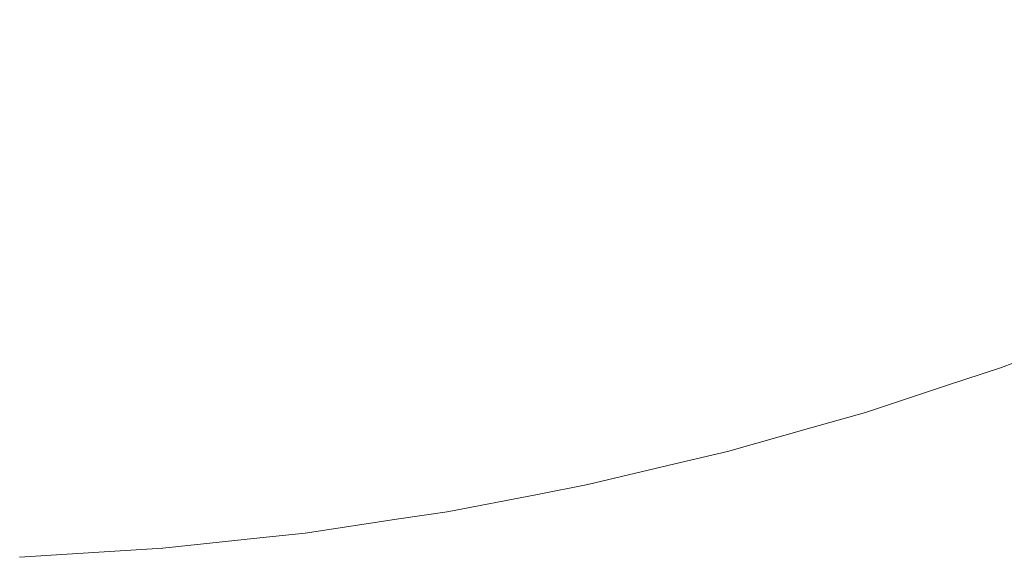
# Model space of a CAD drawing. Header units: centimetres. Extents: x -26 to 27.3, y -25.3 to -23.5.
# Tile 168 of 200: x 27.2136 to 27.2427, y -25.2598 to -25.2439. Entities that reach past the tile are written whole.
import ezdxf

# ---------------------------------------------------------------- set-up
doc = ezdxf.new("R2010")
doc.units = ezdxf.units.CM
doc.header["$LTSCALE"] = 2.54
doc.layers.add('Lucido design-1', color=7, linetype='Continuous')

# ---------------------------------------------------------------- blocks, each defined once
blk = doc.blocks.new('Gruppo-4-1')
at = {"color": 7, "linetype": 'Continuous', "lineweight": 9}
for points, invisible_edges in [([(27.238633, -25.242759, -350.030363), (27.23509, -25.243927, -350.030363), (27.234495, -25.241987, -350.033928), (27.237957, -25.240845, -350.033928)], 15), ([(27.230522, -25.241188, -349.328425), (27.227052, -25.242013, -349.328425), (27.227516, -25.244165, -349.331997), (27.231077, -25.243319, -349.331997)], 15), ([(27.238074, -25.241176, -349.331997), (27.234598, -25.242322, -349.331997), (27.235198, -25.24428, -349.335655), (27.238756, -25.243107, -349.335655)], 15), ([(27.242826, -25.24319, -350.026716), (27.239261, -25.244536, -350.026716), (27.238633, -25.242759, -350.030363), (27.242124, -25.241442, -350.030363)], 15), ([(27.227442, -25.243823, -350.033928), (27.223864, -25.244515, -350.033928), (27.223497, -25.242374, -350.037403), (27.226985, -25.241699, -350.037403)], 15), ([(27.242262, -25.241784, -349.335655), (27.238756, -25.243107, -349.335655), (27.239386, -25.24489, -349.339392), (27.242967, -25.243539, -349.339392)], 15), ([(27.227052, -25.242013, -349.328425), (27.223551, -25.24269, -349.328425), (27.223923, -25.24486, -349.331997), (27.227516, -25.244165, -349.331997)], 15), ([(27.23509, -25.243927, -350.030363), (27.2315, -25.244944, -350.030363), (27.230988, -25.24298, -350.033928), (27.234495, -25.241987, -350.033928)], 15), ([(27.223864, -25.244515, -350.033928), (27.220259, -25.245055, -350.033928), (27.219983, -25.2429, -350.037403), (27.223497, -25.242374, -350.037403)], 15), ([(27.234598, -25.242322, -349.331997), (27.231077, -25.243319, -349.331997), (27.231593, -25.245301, -349.335655), (27.235198, -25.24428, -349.335655)], 15), ([(27.223551, -25.24269, -349.328425), (27.220024, -25.243218, -349.328425), (27.220304, -25.245402, -349.331997), (27.223923, -25.24486, -349.331997)], 15), ([(27.220259, -25.245055, -350.033928), (27.216635, -25.245441, -350.033928), (27.21645, -25.243276, -350.037403), (27.219983, -25.2429, -350.037403)], 15), ([(27.2315, -25.244944, -350.030363), (27.22787, -25.245807, -350.030363), (27.227442, -25.243823, -350.033928), (27.230988, -25.24298, -350.033928)], 15), ([(27.239261, -25.244536, -350.026716), (27.235641, -25.245729, -350.026716), (27.23509, -25.243927, -350.030363), (27.238633, -25.242759, -350.030363)], 15), ([(27.216635, -25.245441, -350.033928), (27.212997, -25.245673, -350.033928), (27.212905, -25.243502, -350.037403), (27.21645, -25.243276, -350.037403)], 15), ([(27.220024, -25.243218, -349.328425), (27.216478, -25.243596, -349.328425), (27.216664, -25.24579, -349.331997), (27.220304, -25.245402, -349.331997)], 15), ([(27.238756, -25.243107, -349.335655), (27.235198, -25.24428, -349.335655), (27.235751, -25.246088, -349.339392), (27.239386, -25.24489, -349.339392)], 15), ([(27.243473, -25.244799, -350.02299), (27.239838, -25.24617, -350.02299), (27.239261, -25.244536, -350.026716), (27.242826, -25.24319, -350.026716)], 15), ([(27.216478, -25.243596, -349.328425), (27.212919, -25.243823, -349.328425), (27.213012, -25.246023, -349.331997), (27.216664, -25.24579, -349.331997)], 15), ([(27.231077, -25.243319, -349.331997), (27.227516, -25.244165, -349.331997), (27.227948, -25.246168, -349.335655), (27.231593, -25.245301, -349.335655)], 15), ([(27.242967, -25.243539, -349.339392), (27.239386, -25.24489, -349.339392), (27.239963, -25.246523, -349.343202), (27.243612, -25.245145, -349.343202)], 15), ([(27.22787, -25.245807, -350.030363), (27.224207, -25.246516, -350.030363), (27.223864, -25.244515, -350.033928), (27.227442, -25.243823, -350.033928)], 15), ([(27.227516, -25.244165, -349.331997), (27.223923, -25.24486, -349.331997), (27.224269, -25.246879, -349.335655), (27.227948, -25.246168, -349.335655)], 15), ([(27.235641, -25.245729, -350.026716), (27.231975, -25.246767, -350.026716), (27.2315, -25.244944, -350.030363), (27.23509, -25.243927, -350.030363)], 15), ([(27.235198, -25.24428, -349.335655), (27.231593, -25.245301, -349.335655), (27.232069, -25.247131, -349.339392), (27.235751, -25.246088, -349.339392)], 15), ([(27.224207, -25.246516, -350.030363), (27.220517, -25.247068, -350.030363), (27.220259, -25.245055, -350.033928), (27.223864, -25.244515, -350.033928)], 15), ([(27.239838, -25.24617, -350.02299), (27.236149, -25.247386, -350.02299), (27.235641, -25.245729, -350.026716), (27.239261, -25.244536, -350.026716)], 15), ([(27.220517, -25.247068, -350.030363), (27.216807, -25.247463, -350.030363), (27.216635, -25.245441, -350.033928), (27.220259, -25.245055, -350.033928)], 15), ([(27.223923, -25.24486, -349.331997), (27.220304, -25.245402, -349.331997), (27.220564, -25.247434, -349.335655), (27.224269, -25.246879, -349.335655)], 15), ([(27.231975, -25.246767, -350.026716), (27.228267, -25.247649, -350.026716), (27.22787, -25.245807, -350.030363), (27.2315, -25.244944, -350.030363)], 15), ([(27.239386, -25.24489, -349.339392), (27.235751, -25.246088, -349.339392), (27.236258, -25.247744, -349.343202), (27.239963, -25.246523, -349.343202)], 15), ([(27.244062, -25.246265, -350.019194), (27.240365, -25.247661, -350.019194), (27.239838, -25.24617, -350.02299), (27.243473, -25.244799, -350.02299)], 15), ([(27.231593, -25.245301, -349.335655), (27.227948, -25.246168, -349.335655), (27.228346, -25.248016, -349.339392), (27.232069, -25.247131, -349.339392)], 15), ([(27.243612, -25.245145, -349.343202), (27.239963, -25.246523, -349.343202), (27.240486, -25.248002, -349.347077), (27.244197, -25.246601, -349.347077)], 15), ([(27.216807, -25.247463, -350.030363), (27.213083, -25.247701, -350.030363), (27.212997, -25.245673, -350.033928), (27.216635, -25.245441, -350.033928)], 15), ([(27.220304, -25.245402, -349.331997), (27.216664, -25.24579, -349.331997), (27.216838, -25.247831, -349.335655), (27.220564, -25.247434, -349.335655)], 15), ([(27.216664, -25.24579, -349.331997), (27.213012, -25.246023, -349.331997), (27.213099, -25.248069, -349.335655), (27.216838, -25.247831, -349.335655)], 15), ([(27.228267, -25.247649, -350.026716), (27.224525, -25.248372, -350.026716), (27.224207, -25.246516, -350.030363), (27.22787, -25.245807, -350.030363)], 15), ([(27.236149, -25.247386, -350.02299), (27.232411, -25.248445, -350.02299), (27.231975, -25.246767, -350.026716), (27.235641, -25.245729, -350.026716)], 15), ([(27.227948, -25.246168, -349.335655), (27.224269, -25.246879, -349.335655), (27.224589, -25.248743, -349.339392), (27.228346, -25.248016, -349.339392)], 15), ([(27.235751, -25.246088, -349.339392), (27.232069, -25.247131, -349.339392), (27.232506, -25.248806, -349.343202), (27.236258, -25.247744, -349.343202)], 15), ([(27.240365, -25.247661, -350.019194), (27.236612, -25.248898, -350.019194), (27.236149, -25.247386, -350.02299), (27.239838, -25.24617, -350.02299)], 15), ([(27.224525, -25.248372, -350.026716), (27.220756, -25.248937, -350.026716), (27.220517, -25.247068, -350.030363), (27.224207, -25.246516, -350.030363)], 15), ([(27.244593, -25.247587, -350.015332), (27.24084, -25.249004, -350.015332), (27.240365, -25.247661, -350.019194), (27.244062, -25.246265, -350.019194)], 15), ([(27.232411, -25.248445, -350.02299), (27.228632, -25.249344, -350.02299), (27.228267, -25.247649, -350.026716), (27.231975, -25.246767, -350.026716)], 15), ([(27.239963, -25.246523, -349.343202), (27.236258, -25.247744, -349.343202), (27.236718, -25.249244, -349.347077), (27.240486, -25.248002, -349.347077)], 15), ([(27.244197, -25.246601, -349.347077), (27.240486, -25.248002, -349.347077), (27.240954, -25.249327, -349.35101), (27.244721, -25.247905, -349.35101)], 15), ([(27.220756, -25.248937, -350.026716), (27.216967, -25.24934, -350.026716), (27.216807, -25.247463, -350.030363), (27.220517, -25.247068, -350.030363)], 15), ([(27.224269, -25.246879, -349.335655), (27.220564, -25.247434, -349.335655), (27.220804, -25.249309, -349.339392), (27.224589, -25.248743, -349.339392)], 15), ([(27.232069, -25.247131, -349.339392), (27.228346, -25.248016, -349.339392), (27.228711, -25.249709, -349.343202), (27.232506, -25.248806, -349.343202)], 15), ([(27.236612, -25.248898, -350.019194), (27.23281, -25.249974, -350.019194), (27.232411, -25.248445, -350.02299), (27.236149, -25.247386, -350.02299)], 15), ([(27.216967, -25.24934, -350.026716), (27.213163, -25.249583, -350.026716), (27.213083, -25.247701, -350.030363), (27.216807, -25.247463, -350.030363)], 15), ([(27.220564, -25.247434, -349.335655), (27.216838, -25.247831, -349.335655), (27.216998, -25.249715, -349.339392), (27.220804, -25.249309, -349.339392)], 15), ([(27.228632, -25.249344, -350.02299), (27.224818, -25.250081, -350.02299), (27.224525, -25.248372, -350.026716), (27.228267, -25.247649, -350.026716)], 15), ([(27.24084, -25.249004, -350.015332), (27.237029, -25.25026, -350.015332), (27.236612, -25.248898, -350.019194), (27.240365, -25.247661, -350.019194)], 15), ([(27.245065, -25.248761, -350.011411), (27.241261, -25.250197, -350.011411), (27.24084, -25.249004, -350.015332), (27.244593, -25.247587, -350.015332)], 15), ([(27.216838, -25.247831, -349.335655), (27.213099, -25.248069, -349.335655), (27.213179, -25.249958, -349.339392), (27.216998, -25.249715, -349.339392)], 15), ([(27.236258, -25.247744, -349.343202), (27.232506, -25.248806, -349.343202), (27.232901, -25.250325, -349.347077), (27.236718, -25.249244, -349.347077)], 15), ([(27.244721, -25.247905, -349.35101), (27.240954, -25.249327, -349.35101), (27.241366, -25.250494, -349.354995), (27.245183, -25.249054, -349.354995)], 15), ([(27.228346, -25.248016, -349.339392), (27.224589, -25.248743, -349.339392), (27.224881, -25.250449, -349.343202), (27.228711, -25.249709, -349.343202)], 15), ([(27.240486, -25.248002, -349.347077), (27.236718, -25.249244, -349.347077), (27.237129, -25.250587, -349.35101), (27.240954, -25.249327, -349.35101)], 15), ([(27.224818, -25.250081, -350.02299), (27.220976, -25.250656, -350.02299), (27.220756, -25.248937, -350.026716), (27.224525, -25.248372, -350.026716)], 15), ([(27.23281, -25.249974, -350.019194), (27.228965, -25.250889, -350.019194), (27.228632, -25.249344, -350.02299), (27.232411, -25.248445, -350.02299)], 15), ([(27.224589, -25.248743, -349.339392), (27.220804, -25.249309, -349.339392), (27.221024, -25.251027, -349.343202), (27.224881, -25.250449, -349.343202)], 15), ([(27.232506, -25.248806, -349.343202), (27.228711, -25.249709, -349.343202), (27.229041, -25.251243, -349.347077), (27.232901, -25.250325, -349.347077)], 15), ([(27.245477, -25.249785, -350.007438), (27.241629, -25.251237, -350.007438), (27.241261, -25.250197, -350.011411), (27.245065, -25.248761, -350.011411)], 15), ([(27.220976, -25.250656, -350.02299), (27.217114, -25.251068, -350.02299), (27.216967, -25.24934, -350.026716), (27.220756, -25.248937, -350.026716)], 15), ([(27.237029, -25.25026, -350.015332), (27.233169, -25.251353, -350.015332), (27.23281, -25.249974, -350.019194), (27.236612, -25.248898, -350.019194)], 15), ([(27.241261, -25.250197, -350.011411), (27.237399, -25.251469, -350.011411), (27.237029, -25.25026, -350.015332), (27.24084, -25.249004, -350.015332)], 15), ([(27.245183, -25.249054, -349.354995), (27.241366, -25.250494, -349.354995), (27.241723, -25.251503, -349.359025), (27.245582, -25.250046, -349.359025)], 15), ([(27.217114, -25.251068, -350.02299), (27.213237, -25.251315, -350.02299), (27.213163, -25.249583, -350.026716), (27.216967, -25.24934, -350.026716)], 15), ([(27.220804, -25.249309, -349.339392), (27.216998, -25.249715, -349.339392), (27.217145, -25.25144, -349.343202), (27.221024, -25.251027, -349.343202)], 15), ([(27.228965, -25.250889, -350.019194), (27.225085, -25.251639, -350.019194), (27.224818, -25.250081, -350.02299), (27.228632, -25.249344, -350.02299)], 15), ([(27.236718, -25.249244, -349.347077), (27.232901, -25.250325, -349.347077), (27.233255, -25.251684, -349.35101), (27.237129, -25.250587, -349.35101)], 15), ([(27.240954, -25.249327, -349.35101), (27.237129, -25.250587, -349.35101), (27.237492, -25.251771, -349.354995), (27.241366, -25.250494, -349.354995)], 15), ([(27.216998, -25.249715, -349.339392), (27.213179, -25.249958, -349.339392), (27.213253, -25.251688, -349.343202), (27.217145, -25.25144, -349.343202)], 15), ([(27.228711, -25.249709, -349.343202), (27.224881, -25.250449, -349.343202), (27.225147, -25.251996, -349.347077), (27.229041, -25.251243, -349.347077)], 15), ([(27.233169, -25.251353, -350.015332), (27.229265, -25.252281, -350.015332), (27.228965, -25.250889, -350.019194), (27.23281, -25.249974, -350.019194)], 15), ([(27.245827, -25.250657, -350.00342), (27.241942, -25.252123, -350.00342), (27.241629, -25.251237, -350.007438), (27.245477, -25.249785, -350.007438)], 15), ([(27.225085, -25.251639, -350.019194), (27.221177, -25.252224, -350.019194), (27.220976, -25.250656, -350.02299), (27.224818, -25.250081, -350.02299)], 15), ([(27.237399, -25.251469, -350.011411), (27.233487, -25.252577, -350.011411), (27.233169, -25.251353, -350.015332), (27.237029, -25.25026, -350.015332)], 15), ([(27.241629, -25.251237, -350.007438), (27.237723, -25.252525, -350.007438), (27.237399, -25.251469, -350.011411), (27.241261, -25.250197, -350.011411)], 15), ([(27.245582, -25.250046, -349.359025), (27.241723, -25.251503, -349.359025), (27.242022, -25.252352, -349.363092), (27.245917, -25.250882, -349.363092)], 15), ([(27.224881, -25.250449, -349.343202), (27.221024, -25.251027, -349.343202), (27.221223, -25.252583, -349.347077), (27.225147, -25.251996, -349.347077)], 15), ([(27.232901, -25.250325, -349.347077), (27.229041, -25.251243, -349.347077), (27.229337, -25.252616, -349.35101), (27.233255, -25.251684, -349.35101)], 15), ([(27.237129, -25.250587, -349.35101), (27.233255, -25.251684, -349.35101), (27.233567, -25.252882, -349.354995), (27.237492, -25.251771, -349.354995)], 15), ([(27.241366, -25.250494, -349.354995), (27.237492, -25.251771, -349.354995), (27.237805, -25.252794, -349.359025), (27.241723, -25.251503, -349.359025)], 15), ([(27.221177, -25.252224, -350.019194), (27.217248, -25.252643, -350.019194), (27.217114, -25.251068, -350.02299), (27.220976, -25.250656, -350.02299)], 15), ([(27.246115, -25.251374, -349.999363), (27.242199, -25.252852, -349.999363), (27.241942, -25.252123, -350.00342), (27.245827, -25.250657, -350.00342)], 15), ([(27.245917, -25.250882, -349.363092), (27.242022, -25.252352, -349.363092), (27.242266, -25.25304, -349.367189), (27.246189, -25.251559, -349.367189)], 15), ([(27.217248, -25.252643, -350.019194), (27.213304, -25.252894, -350.019194), (27.213237, -25.251315, -350.02299), (27.217114, -25.251068, -350.02299)], 15), ([(27.221024, -25.251027, -349.343202), (27.217145, -25.25144, -349.343202), (27.217278, -25.253004, -349.347077), (27.221223, -25.252583, -349.347077)], 15), ([(27.229265, -25.252281, -350.015332), (27.225326, -25.253043, -350.015332), (27.225085, -25.251639, -350.019194), (27.228965, -25.250889, -350.019194)], 15), ([(27.217145, -25.25144, -349.343202), (27.213253, -25.251688, -349.343202), (27.213319, -25.253256, -349.347077), (27.217278, -25.253004, -349.347077)], 15), ([(27.229041, -25.251243, -349.347077), (27.225147, -25.251996, -349.347077), (27.225384, -25.253381, -349.35101), (27.229337, -25.252616, -349.35101)], 15), ([(27.233487, -25.252577, -350.011411), (27.229532, -25.253518, -350.011411), (27.229265, -25.252281, -350.015332), (27.233169, -25.251353, -350.015332)], 15), ([(27.237723, -25.252525, -350.007438), (27.233765, -25.253645, -350.007438), (27.233487, -25.252577, -350.011411), (27.237399, -25.251469, -350.011411)], 15), ([(27.241942, -25.252123, -350.00342), (27.237998, -25.253423, -350.00342), (27.237723, -25.252525, -350.007438), (27.241629, -25.251237, -350.007438)], 15), ([(27.246341, -25.251937, -349.995273), (27.242401, -25.253423, -349.995273), (27.242199, -25.252852, -349.999363), (27.246115, -25.251374, -349.999363)], 15), ([(27.225326, -25.253043, -350.015332), (27.221358, -25.253637, -350.015332), (27.221177, -25.252224, -350.019194), (27.225085, -25.251639, -350.019194)], 15), ([(27.233255, -25.251684, -349.35101), (27.229337, -25.252616, -349.35101), (27.229598, -25.253826, -349.354995), (27.233567, -25.252882, -349.354995)], 15), ([(27.241723, -25.251503, -349.359025), (27.237805, -25.252794, -349.359025), (27.238069, -25.253655, -349.363092), (27.242022, -25.252352, -349.363092)], 15), ([(27.246189, -25.251559, -349.367189), (27.242266, -25.25304, -349.367189), (27.242451, -25.253566, -349.37131), (27.246397, -25.252077, -349.37131)], 15), ([(27.225147, -25.251996, -349.347077), (27.221223, -25.252583, -349.347077), (27.221402, -25.253977, -349.35101), (27.225384, -25.253381, -349.35101)], 15), ([(27.237492, -25.251771, -349.354995), (27.233567, -25.252882, -349.354995), (27.233836, -25.253918, -349.359025), (27.237805, -25.252794, -349.359025)], 15), ([(27.246504, -25.252342, -349.991159), (27.242547, -25.253835, -349.991159), (27.242401, -25.253423, -349.995273), (27.246341, -25.251937, -349.995273)], 15), ([(27.221358, -25.253637, -350.015332), (27.217368, -25.254062, -350.015332), (27.217248, -25.252643, -350.019194), (27.221177, -25.252224, -350.019194)], 15), ([(27.229532, -25.253518, -350.011411), (27.22554, -25.25429, -350.011411), (27.225326, -25.253043, -350.015332), (27.229265, -25.252281, -350.015332)], 15), ([(27.242199, -25.252852, -349.999363), (27.238224, -25.254163, -349.999363), (27.237998, -25.253423, -350.00342), (27.241942, -25.252123, -350.00342)], 15), ([(27.246397, -25.252077, -349.37131), (27.242451, -25.253566, -349.37131), (27.24258, -25.25393, -349.375446), (27.246541, -25.252435, -349.375446)], 15), ([(27.246603, -25.252589, -349.987027), (27.242635, -25.254086, -349.987027), (27.242547, -25.253835, -349.991159), (27.246504, -25.252342, -349.991159)], 15), ([(27.221223, -25.252583, -349.347077), (27.217278, -25.253004, -349.347077), (27.217397, -25.254403, -349.35101), (27.221402, -25.253977, -349.35101)], 15), ([(27.229337, -25.252616, -349.35101), (27.225384, -25.253381, -349.35101), (27.225593, -25.254601, -349.354995), (27.229598, -25.253826, -349.354995)], 15), ([(27.233765, -25.253645, -350.007438), (27.229764, -25.254597, -350.007438), (27.229532, -25.253518, -350.011411), (27.233487, -25.252577, -350.011411)], 15), ([(27.237998, -25.253423, -350.00342), (27.234002, -25.254554, -350.00342), (27.233765, -25.253645, -350.007438), (27.237723, -25.252525, -350.007438)], 15), ([(27.242022, -25.252352, -349.363092), (27.238069, -25.253655, -349.363092), (27.238282, -25.254352, -349.367189), (27.242266, -25.25304, -349.367189)], 15), ([(27.246541, -25.252435, -349.375446), (27.24258, -25.25393, -349.375446), (27.242651, -25.254131, -349.379592), (27.246621, -25.252633, -349.379592)], 15), ([(27.244935, -25.25332, -349.982667), (27.242667, -25.254176, -349.982667), (27.242635, -25.254086, -349.987027), (27.246603, -25.252589, -349.987027)], 14), ([(27.246621, -25.252633, -349.379592), (27.242651, -25.254131, -349.379592), (27.242667, -25.254176, -349.382667), (27.244935, -25.25332, -349.382667)], 11), ([(27.217368, -25.254062, -350.015332), (27.213364, -25.254317, -350.015332), (27.213304, -25.252894, -350.019194), (27.217248, -25.252643, -350.019194)], 15), ([(27.233567, -25.252882, -349.354995), (27.229598, -25.253826, -349.354995), (27.229824, -25.254872, -349.359025), (27.233836, -25.253918, -349.359025)], 15), ([(27.237805, -25.252794, -349.359025), (27.233836, -25.253918, -349.359025), (27.234063, -25.254789, -349.363092), (27.238069, -25.253655, -349.363092)], 15), ([(27.242401, -25.253423, -349.995273), (27.238402, -25.254742, -349.995273), (27.238224, -25.254163, -349.999363), (27.242199, -25.252852, -349.999363)], 15), ([(27.217278, -25.253004, -349.347077), (27.213319, -25.253256, -349.347077), (27.213379, -25.25466, -349.35101), (27.217397, -25.254403, -349.35101)], 15), ([(27.22554, -25.25429, -350.011411), (27.221519, -25.254892, -350.011411), (27.221358, -25.253637, -350.015332), (27.225326, -25.253043, -350.015332)], 15), ([(27.242266, -25.25304, -349.367189), (27.238282, -25.254352, -349.367189), (27.238446, -25.254886, -349.37131), (27.242451, -25.253566, -349.37131)], 15), ([(27.225384, -25.253381, -349.35101), (27.221402, -25.253977, -349.35101), (27.221559, -25.255205, -349.354995), (27.225593, -25.254601, -349.354995)], 15), ([(27.238224, -25.254163, -349.999363), (27.234197, -25.255303, -349.999363), (27.234002, -25.254554, -350.00342), (27.237998, -25.253423, -350.00342)], 15), ([(27.242547, -25.253835, -349.991159), (27.238529, -25.255159, -349.991159), (27.238402, -25.254742, -349.995273), (27.242401, -25.253423, -349.995273)], 15), ([(27.242667, -25.254176, -349.982667), (27.244935, -25.25332, -349.982667), (27.244935, -25.25332, -349.382667), (27.242667, -25.254176, -349.382667)], 10), ([(27.221519, -25.254892, -350.011411), (27.217476, -25.255323, -350.011411), (27.217368, -25.254062, -350.015332), (27.221358, -25.253637, -350.015332)], 15), ([(27.229764, -25.254597, -350.007438), (27.225726, -25.255378, -350.007438), (27.22554, -25.25429, -350.011411), (27.229532, -25.253518, -350.011411)], 15), ([(27.234002, -25.254554, -350.00342), (27.229962, -25.255515, -350.00342), (27.229764, -25.254597, -350.007438), (27.233765, -25.253645, -350.007438)], 15), ([(27.238069, -25.253655, -349.363092), (27.234063, -25.254789, -349.363092), (27.234247, -25.255495, -349.367189), (27.238282, -25.254352, -349.367189)], 15), ([(27.242451, -25.253566, -349.37131), (27.238446, -25.254886, -349.37131), (27.238559, -25.255255, -349.375446), (27.24258, -25.25393, -349.375446)], 15), ([(27.217476, -25.255323, -350.011411), (27.213418, -25.255581, -350.011411), (27.213364, -25.254317, -350.015332), (27.217368, -25.254062, -350.015332)], 15), ([(27.221402, -25.253977, -349.35101), (27.217397, -25.254403, -349.35101), (27.217502, -25.255637, -349.354995), (27.221559, -25.255205, -349.354995)], 15), ([(27.229598, -25.253826, -349.354995), (27.225593, -25.254601, -349.354995), (27.225774, -25.255655, -349.359025), (27.229824, -25.254872, -349.359025)], 15), ([(27.233836, -25.253918, -349.359025), (27.229824, -25.254872, -349.359025), (27.230013, -25.255752, -349.363092), (27.234063, -25.254789, -349.363092)], 15), ([(27.242635, -25.254086, -349.987027), (27.238607, -25.255414, -349.987027), (27.238529, -25.255159, -349.991159), (27.242547, -25.253835, -349.991159)], 15), ([(27.24258, -25.25393, -349.375446), (27.238559, -25.255255, -349.375446), (27.238621, -25.255459, -349.379592), (27.242651, -25.254131, -349.379592)], 15), ([(27.241003, -25.254724, -349.982667), (27.238635, -25.255505, -349.982667), (27.238607, -25.255414, -349.987027), (27.242635, -25.254086, -349.987027)], 14), ([(27.242635, -25.254086, -349.987027), (27.242667, -25.254176, -349.982667), (27.241003, -25.254724, -349.982667)], 9), ([(27.225726, -25.255378, -350.007438), (27.221659, -25.255987, -350.007438), (27.221519, -25.254892, -350.011411), (27.22554, -25.25429, -350.011411)], 15), ([(27.238402, -25.254742, -349.995273), (27.23435, -25.255889, -349.995273), (27.234197, -25.255303, -349.999363), (27.238224, -25.254163, -349.999363)], 15), ([(27.238282, -25.254352, -349.367189), (27.234247, -25.255495, -349.367189), (27.234388, -25.256035, -349.37131), (27.238446, -25.254886, -349.37131)], 15), ([(27.242651, -25.254131, -349.379592), (27.238621, -25.255459, -349.379592), (27.238635, -25.255505, -349.382667), (27.241003, -25.254724, -349.382667)], 11), ([(27.241003, -25.254724, -349.382667), (27.242667, -25.254176, -349.382667), (27.242651, -25.254131, -349.379592)], 10), ([(27.242667, -25.254176, -349.382667), (27.241003, -25.254724, -349.382667), (27.241003, -25.254724, -349.982667), (27.242667, -25.254176, -349.982667)], 10), ([(27.217397, -25.254403, -349.35101), (27.213379, -25.25466, -349.35101), (27.213431, -25.255897, -349.354995), (27.217502, -25.255637, -349.354995)], 15), ([(27.225593, -25.254601, -349.354995), (27.221559, -25.255205, -349.354995), (27.221695, -25.256266, -349.359025), (27.225774, -25.255655, -349.359025)], 15), ([(27.229962, -25.255515, -350.00342), (27.225885, -25.256304, -350.00342), (27.225726, -25.255378, -350.007438), (27.229764, -25.254597, -350.007438)], 15), ([(27.234197, -25.255303, -349.999363), (27.230125, -25.256271, -349.999363), (27.229962, -25.255515, -350.00342), (27.234002, -25.254554, -350.00342)], 15), ([(27.221659, -25.255987, -350.007438), (27.217569, -25.256422, -350.007438), (27.217476, -25.255323, -350.011411), (27.221519, -25.254892, -350.011411)], 15), ([(27.229824, -25.254872, -349.359025), (27.225774, -25.255655, -349.359025), (27.225926, -25.256543, -349.363092), (27.230013, -25.255752, -349.363092)], 15), ([(27.234063, -25.254789, -349.363092), (27.230013, -25.255752, -349.363092), (27.230167, -25.256466, -349.367189), (27.234247, -25.255495, -349.367189)], 15), ([(27.238529, -25.255159, -349.991159), (27.23446, -25.256312, -349.991159), (27.23435, -25.255889, -349.995273), (27.238402, -25.254742, -349.995273)], 15), ([(27.238446, -25.254886, -349.37131), (27.234388, -25.256035, -349.37131), (27.234485, -25.256409, -349.375446), (27.238559, -25.255255, -349.375446)], 15), ([(27.238635, -25.255505, -349.982667), (27.241003, -25.254724, -349.982667), (27.241003, -25.254724, -349.382667), (27.238635, -25.255505, -349.382667)], 10), ([(27.221559, -25.255205, -349.354995), (27.217502, -25.255637, -349.354995), (27.217593, -25.256703, -349.359025), (27.221695, -25.256266, -349.359025)], 15), ([(27.238607, -25.255414, -349.987027), (27.234527, -25.256569, -349.987027), (27.23446, -25.256312, -349.991159), (27.238529, -25.255159, -349.991159)], 15), ([(27.238559, -25.255255, -349.375446), (27.234485, -25.256409, -349.375446), (27.234539, -25.256616, -349.379592), (27.238621, -25.255459, -349.379592)], 15), ([(27.217569, -25.256422, -350.007438), (27.213465, -25.256684, -350.007438), (27.213418, -25.255581, -350.011411), (27.217476, -25.255323, -350.011411)], 15), ([(27.225885, -25.256304, -350.00342), (27.221778, -25.256918, -350.00342), (27.221659, -25.255987, -350.007438), (27.225726, -25.255378, -350.007438)], 15), ([(27.230125, -25.256271, -349.999363), (27.226016, -25.257066, -349.999363), (27.225885, -25.256304, -350.00342), (27.229962, -25.255515, -350.00342)], 15), ([(27.23435, -25.255889, -349.995273), (27.230253, -25.256864, -349.995273), (27.230125, -25.256271, -349.999363), (27.234197, -25.255303, -349.999363)], 15), ([(27.234247, -25.255495, -349.367189), (27.230167, -25.256466, -349.367189), (27.230285, -25.257011, -349.37131), (27.234388, -25.256035, -349.37131)], 15), ([(27.237019, -25.255962, -349.982667), (27.234551, -25.256661, -349.982667), (27.234527, -25.256569, -349.987027), (27.238607, -25.255414, -349.987027)], 14), ([(27.238621, -25.255459, -349.379592), (27.234539, -25.256616, -349.379592), (27.234551, -25.256661, -349.382667), (27.237019, -25.255962, -349.382667)], 11), ([(27.238607, -25.255414, -349.987027), (27.238635, -25.255505, -349.982667), (27.237019, -25.255962, -349.982667)], 9), ([(27.237019, -25.255962, -349.382667), (27.238635, -25.255505, -349.382667), (27.238621, -25.255459, -349.379592)], 10), ([(27.238635, -25.255505, -349.382667), (27.237019, -25.255962, -349.382667), (27.237019, -25.255962, -349.982667), (27.238635, -25.255505, -349.982667)], 10), ([(27.217502, -25.255637, -349.354995), (27.213431, -25.255897, -349.354995), (27.213477, -25.256966, -349.359025), (27.217593, -25.256703, -349.359025)], 15), ([(27.225774, -25.255655, -349.359025), (27.221695, -25.256266, -349.359025), (27.221809, -25.257159, -349.363092), (27.225926, -25.256543, -349.363092)], 15), ([(27.230013, -25.255752, -349.363092), (27.225926, -25.256543, -349.363092), (27.226049, -25.257262, -349.367189), (27.230167, -25.256466, -349.367189)], 15), ([(27.221778, -25.256918, -350.00342), (27.217649, -25.257358, -350.00342), (27.217569, -25.256422, -350.007438), (27.221659, -25.255987, -350.007438)], 15), ([(27.23446, -25.256312, -349.991159), (27.230345, -25.25729, -349.991159), (27.230253, -25.256864, -349.995273), (27.23435, -25.255889, -349.995273)], 15), ([(27.234388, -25.256035, -349.37131), (27.230285, -25.257011, -349.37131), (27.230366, -25.257388, -349.375446), (27.234485, -25.256409, -349.375446)], 15), ([(27.234551, -25.256661, -349.982667), (27.237019, -25.255962, -349.982667), (27.237019, -25.255962, -349.382667), (27.234551, -25.256661, -349.382667)], 10), ([(27.217649, -25.257358, -350.00342), (27.213505, -25.257623, -350.00342), (27.213465, -25.256684, -350.007438), (27.217569, -25.256422, -350.007438)], 15), ([(27.221695, -25.256266, -349.359025), (27.217593, -25.256703, -349.359025), (27.21767, -25.2576, -349.363092), (27.221809, -25.257159, -349.363092)], 15), ([(27.226016, -25.257066, -349.999363), (27.221877, -25.257686, -349.999363), (27.221778, -25.256918, -350.00342), (27.225885, -25.256304, -350.00342)], 15), ([(27.230253, -25.256864, -349.995273), (27.226118, -25.257663, -349.995273), (27.226016, -25.257066, -349.999363), (27.230125, -25.256271, -349.999363)], 15), ([(27.234527, -25.256569, -349.987027), (27.230401, -25.257551, -349.987027), (27.230345, -25.25729, -349.991159), (27.23446, -25.256312, -349.991159)], 15), ([(27.234485, -25.256409, -349.375446), (27.230366, -25.257388, -349.375446), (27.230411, -25.257597, -349.379592), (27.234539, -25.256616, -349.379592)], 15), ([(27.217593, -25.256703, -349.359025), (27.213477, -25.256966, -349.359025), (27.213515, -25.257865, -349.363092), (27.21767, -25.2576, -349.363092)], 15), ([(27.225926, -25.256543, -349.363092), (27.221809, -25.257159, -349.363092), (27.221902, -25.257883, -349.367189), (27.226049, -25.257262, -349.367189)], 15), ([(27.230167, -25.256466, -349.367189), (27.226049, -25.257262, -349.367189), (27.226144, -25.257812, -349.37131), (27.230285, -25.257011, -349.37131)], 15), ([(27.23299, -25.257032, -349.982667), (27.230421, -25.257644, -349.982667), (27.230401, -25.257551, -349.987027), (27.234527, -25.256569, -349.987027)], 14), ([(27.234539, -25.256616, -349.379592), (27.230411, -25.257597, -349.379592), (27.230421, -25.257644, -349.382667), (27.23299, -25.257032, -349.382667)], 11), ([(27.234527, -25.256569, -349.987027), (27.234551, -25.256661, -349.982667), (27.23299, -25.257032, -349.982667)], 9), ([(27.23299, -25.257032, -349.382667), (27.234551, -25.256661, -349.382667), (27.234539, -25.256616, -349.379592)], 10), ([(27.234551, -25.256661, -349.382667), (27.23299, -25.257032, -349.382667), (27.23299, -25.257032, -349.982667), (27.234551, -25.256661, -349.982667)], 10), ([(27.221877, -25.257686, -349.999363), (27.217715, -25.258129, -349.999363), (27.217649, -25.257358, -350.00342), (27.221778, -25.256918, -350.00342)], 15), ([(27.230345, -25.25729, -349.991159), (27.226192, -25.258094, -349.991159), (27.226118, -25.257663, -349.995273), (27.230253, -25.256864, -349.995273)], 15), ([(27.221809, -25.257159, -349.363092), (27.21767, -25.2576, -349.363092), (27.217731, -25.258327, -349.367189), (27.221902, -25.257883, -349.367189)], 15), ([(27.226118, -25.257663, -349.995273), (27.221953, -25.258287, -349.995273), (27.221877, -25.257686, -349.999363), (27.226016, -25.257066, -349.999363)], 15), ([(27.226049, -25.257262, -349.367189), (27.221902, -25.257883, -349.367189), (27.221973, -25.258436, -349.37131), (27.226144, -25.257812, -349.37131)], 15), ([(27.230285, -25.257011, -349.37131), (27.226144, -25.257812, -349.37131), (27.226209, -25.258192, -349.375446), (27.230366, -25.257388, -349.375446)], 15), ([(27.230401, -25.257551, -349.987027), (27.226237, -25.258356, -349.987027), (27.226192, -25.258094, -349.991159), (27.230345, -25.25729, -349.991159)], 15), ([(27.230421, -25.257644, -349.982667), (27.23299, -25.257032, -349.982667), (27.23299, -25.257032, -349.382667), (27.230421, -25.257644, -349.382667)], 10), ([(27.217715, -25.258129, -349.999363), (27.213538, -25.258396, -349.999363), (27.213505, -25.257623, -350.00342), (27.217649, -25.257358, -350.00342)], 15), ([(27.230366, -25.257388, -349.375446), (27.226209, -25.258192, -349.375446), (27.226245, -25.258403, -349.379592), (27.230411, -25.257597, -349.379592)], 15), ([(27.228924, -25.257933, -349.982667), (27.226253, -25.25845, -349.982667), (27.226237, -25.258356, -349.987027), (27.230401, -25.257551, -349.987027)], 14), ([(27.230401, -25.257551, -349.987027), (27.230421, -25.257644, -349.982667), (27.228924, -25.257933, -349.982667)], 9), ([(27.21767, -25.2576, -349.363092), (27.213515, -25.257865, -349.363092), (27.213546, -25.258594, -349.367189), (27.217731, -25.258327, -349.367189)], 15), ([(27.221953, -25.258287, -349.995273), (27.217766, -25.258733, -349.995273), (27.217715, -25.258129, -349.999363), (27.221877, -25.257686, -349.999363)], 15), ([(27.221902, -25.257883, -349.367189), (27.217731, -25.258327, -349.367189), (27.217779, -25.258883, -349.37131), (27.221973, -25.258436, -349.37131)], 15), ([(27.226192, -25.258094, -349.991159), (27.222009, -25.25872, -349.991159), (27.221953, -25.258287, -349.995273), (27.226118, -25.257663, -349.995273)], 15), ([(27.226144, -25.257812, -349.37131), (27.221973, -25.258436, -349.37131), (27.222022, -25.258819, -349.375446), (27.226209, -25.258192, -349.375446)], 15), ([(27.230411, -25.257597, -349.379592), (27.226245, -25.258403, -349.379592), (27.226253, -25.25845, -349.382667), (27.228924, -25.257933, -349.382667)], 11), ([(27.228924, -25.257933, -349.382667), (27.230421, -25.257644, -349.382667), (27.230411, -25.257597, -349.379592)], 10), ([(27.230421, -25.257644, -349.382667), (27.228924, -25.257933, -349.382667), (27.228924, -25.257933, -349.982667), (27.230421, -25.257644, -349.982667)], 10), ([(27.217766, -25.258733, -349.995273), (27.213563, -25.259001, -349.995273), (27.213538, -25.258396, -349.999363), (27.217715, -25.258129, -349.999363)], 15), ([(27.226237, -25.258356, -349.987027), (27.222043, -25.258984, -349.987027), (27.222009, -25.25872, -349.991159), (27.226192, -25.258094, -349.991159)], 15), ([(27.226253, -25.25845, -349.982667), (27.228924, -25.257933, -349.982667), (27.228924, -25.257933, -349.382667), (27.226253, -25.25845, -349.382667)], 10), ([(27.217731, -25.258327, -349.367189), (27.213546, -25.258594, -349.367189), (27.21357, -25.259151, -349.37131), (27.217779, -25.258883, -349.37131)], 15), ([(27.222009, -25.25872, -349.991159), (27.217803, -25.259168, -349.991159), (27.217766, -25.258733, -349.995273), (27.221953, -25.258287, -349.995273)], 15), ([(27.221973, -25.258436, -349.37131), (27.217779, -25.258883, -349.37131), (27.217811, -25.259268, -349.375446), (27.222022, -25.258819, -349.375446)], 15), ([(27.226209, -25.258192, -349.375446), (27.222022, -25.258819, -349.375446), (27.222049, -25.259031, -349.379592), (27.226245, -25.258403, -349.379592)], 15), ([(27.224828, -25.258663, -349.982667), (27.222055, -25.259078, -349.982667), (27.222043, -25.258984, -349.987027), (27.226237, -25.258356, -349.987027)], 14), ([(27.226245, -25.258403, -349.379592), (27.222049, -25.259031, -349.379592), (27.222055, -25.259078, -349.382667), (27.224828, -25.258663, -349.382667)], 11), ([(27.226237, -25.258356, -349.987027), (27.226253, -25.25845, -349.982667), (27.224828, -25.258663, -349.982667)], 9), ([(27.224828, -25.258663, -349.382667), (27.226253, -25.25845, -349.382667), (27.226245, -25.258403, -349.379592)], 10), ([(27.226253, -25.25845, -349.382667), (27.224828, -25.258663, -349.382667), (27.224828, -25.258663, -349.982667), (27.226253, -25.25845, -349.982667)], 10), ([(27.217803, -25.259168, -349.991159), (27.213582, -25.259437, -349.991159), (27.213563, -25.259001, -349.995273), (27.217766, -25.258733, -349.995273)], 15), ([(27.222043, -25.258984, -349.987027), (27.217826, -25.259433, -349.987027), (27.217803, -25.259168, -349.991159), (27.222009, -25.25872, -349.991159)], 15), ([(27.222055, -25.259078, -349.982667), (27.224828, -25.258663, -349.982667), (27.224828, -25.258663, -349.382667), (27.222055, -25.259078, -349.382667)], 10), ([(27.217779, -25.258883, -349.37131), (27.21357, -25.259151, -349.37131), (27.213586, -25.259537, -349.375446), (27.217811, -25.259268, -349.375446)], 15), ([(27.222022, -25.258819, -349.375446), (27.217811, -25.259268, -349.375446), (27.21783, -25.259481, -349.379592), (27.222049, -25.259031, -349.379592)], 15), ([(27.220708, -25.259222, -349.982667), (27.217834, -25.259528, -349.982667), (27.217826, -25.259433, -349.987027), (27.222043, -25.258984, -349.987027)], 14), ([(27.222049, -25.259031, -349.379592), (27.21783, -25.259481, -349.379592), (27.217834, -25.259528, -349.382667), (27.220708, -25.259222, -349.382667)], 11), ([(27.222043, -25.258984, -349.987027), (27.222055, -25.259078, -349.982667), (27.220708, -25.259222, -349.982667)], 9), ([(27.220708, -25.259222, -349.382667), (27.222055, -25.259078, -349.382667), (27.222049, -25.259031, -349.379592)], 10), ([(27.217826, -25.259433, -349.987027), (27.213593, -25.259703, -349.987027), (27.213582, -25.259437, -349.991159), (27.217803, -25.259168, -349.991159)], 15), ([(27.217811, -25.259268, -349.375446), (27.213586, -25.259537, -349.375446), (27.213595, -25.259751, -349.379592), (27.21783, -25.259481, -349.379592)], 15), ([(27.217834, -25.259528, -349.982667), (27.220708, -25.259222, -349.982667), (27.220708, -25.259222, -349.382667), (27.217834, -25.259528, -349.382667)], 10), ([(27.222055, -25.259078, -349.382667), (27.220708, -25.259222, -349.382667), (27.220708, -25.259222, -349.982667), (27.222055, -25.259078, -349.982667)], 10), ([(27.216572, -25.259608, -349.982667), (27.213597, -25.259798, -349.982667), (27.213593, -25.259703, -349.987027), (27.217826, -25.259433, -349.987027)], 14), ([(27.21783, -25.259481, -349.379592), (27.213595, -25.259751, -349.379592), (27.213597, -25.259798, -349.382667), (27.216572, -25.259608, -349.382667)], 11), ([(27.213597, -25.259798, -349.982667), (27.216572, -25.259608, -349.982667), (27.216572, -25.259608, -349.382667), (27.213597, -25.259798, -349.382667)], 10), ([(27.217826, -25.259433, -349.987027), (27.217834, -25.259528, -349.982667), (27.216572, -25.259608, -349.982667)], 9), ([(27.216572, -25.259608, -349.382667), (27.217834, -25.259528, -349.382667), (27.21783, -25.259481, -349.379592)], 10), ([(27.217834, -25.259528, -349.382667), (27.216572, -25.259608, -349.382667), (27.216572, -25.259608, -349.982667), (27.217834, -25.259528, -349.982667)], 10)]:
    blk.add_3dface(points, dxfattribs=dict(at, invisible_edges=invisible_edges))

msp = doc.modelspace()

# ---------------------------------------------------------------- block references
at = {"layer": 'Lucido design-1', "color": 7}
msp.add_blockref('Gruppo-4-1', (0, 0), dxfattribs=at)

doc.saveas('drawing.dxf')
